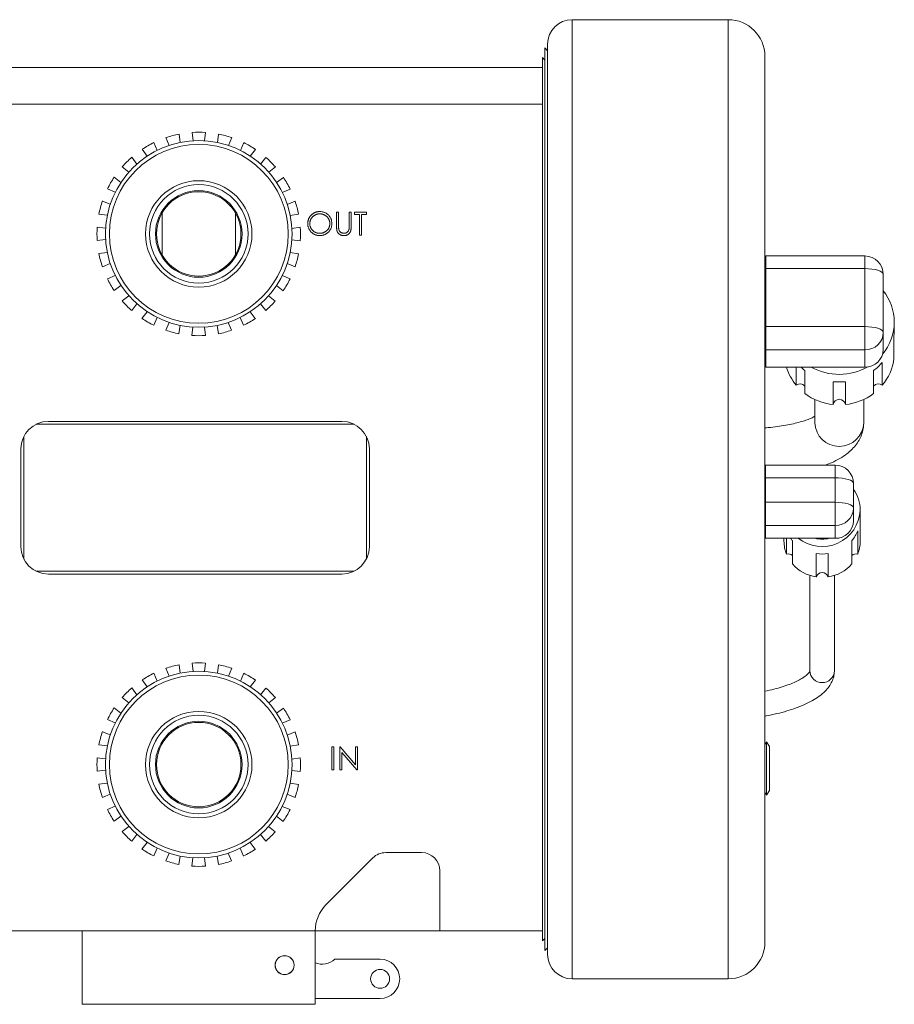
# Model space of a CAD drawing. Header units: inches. Extents: x 0.66 to 7.76, y 0.92 to 8.52.
# Tile 3 of 11: x 5.97 to 7.76, y 0.92 to 2.93. Entities that reach past the tile are written whole.
import ezdxf

# ---------------------------------------------------------------- set-up
doc = ezdxf.new("R2010")
doc.units = ezdxf.units.IN
doc.header["$MEASUREMENT"] = 0

msp = doc.modelspace()

# ---------------------------------------------------------------- linework, layer by layer
at = {"color": 7, "linetype": 'Continuous', "lineweight": 15}
for p, q in [((7.4226, 2.9303), (7.1036, 2.9303)), ((7.0536, 1.0203), (7.0536, 2.8803)), ((7.0536, 2.8669), (7.0478, 2.8727)), ((7.0478, 1.9503), (7.0478, 2.8727)), ((7.0478, 2.8477), (7.0428, 2.8527)), ((7.0428, 2.8323), (7.0428, 2.8527)), ((7.4976, 2.8553), (7.4976, 1.9503)), ((5.6384, 2.8323), (7.0428, 2.8323)), ((7.0428, 2.8323), (7.0428, 2.7573)), ((7.0428, 2.7573), (5.6384, 2.7573)), ((7.0428, 2.7573), (7.0428, 2.141)), ((6.3004, 2.6965), (6.3027, 2.6793)), ((6.3291, 2.6828), (6.3269, 2.7)), ((6.3546, 2.7), (6.3523, 2.6828)), ((6.3788, 2.6793), (6.3811, 2.6965)), ((6.249, 2.6792), (6.2556, 2.6631)), ((6.2803, 2.6733), (6.2736, 2.6894)), ((6.4079, 2.6893), (6.4012, 2.6732)), ((6.4258, 2.663), (6.4325, 2.679)), ((6.2355, 2.6516), (6.2249, 2.6654)), ((6.4565, 2.6651), (6.4459, 2.6514)), ((6.2038, 2.6491), (6.2143, 2.6353)), ((6.4671, 2.6351), (6.4776, 2.6489)), ((6.1979, 2.6189), (6.1841, 2.6295)), ((6.4972, 2.6293), (6.4835, 2.6187)), ((6.1679, 2.6084), (6.1816, 2.5978)), ((6.4997, 2.5975), (6.5135, 2.6081)), ((6.17, 2.5777), (6.154, 2.5844)), ((6.5273, 2.584), (6.5113, 2.5774)), ((6.1438, 2.5597), (6.1598, 2.5531)), ((6.5214, 2.5528), (6.5375, 2.5594)), ((6.2656, 2.5351), (6.2656, 2.4498)), ((6.4156, 2.4498), (6.4156, 2.5351)), ((6.6265, 2.5371), (6.6223, 2.5371)), ((6.6223, 2.5371), (6.6223, 2.5087)), ((6.6265, 2.509), (6.6265, 2.5371)), ((6.6523, 2.5371), (6.6481, 2.5371)), ((6.6481, 2.5371), (6.6481, 2.509)), ((6.6523, 2.5087), (6.6523, 2.5371)), ((6.6835, 2.5371), (6.6589, 2.5371)), ((6.6589, 2.5371), (6.6589, 2.5322)), ((6.6835, 2.5322), (6.6835, 2.5371)), ((6.1538, 2.5307), (6.1365, 2.5329)), ((6.5447, 2.5326), (6.5274, 2.5303)), ((6.6589, 2.5322), (6.6691, 2.5322)), ((6.6691, 2.5322), (6.6691, 2.4902)), ((6.6733, 2.4902), (6.6733, 2.5322)), ((6.6733, 2.5322), (6.6835, 2.5322)), ((6.133, 2.5065), (6.1503, 2.5042)), ((6.5309, 2.5039), (6.5481, 2.5061)), ((6.1502, 2.481), (6.133, 2.4788)), ((6.5481, 2.4784), (6.5309, 2.4807)), ((6.6691, 2.4902), (6.6733, 2.4902)), ((6.1365, 2.4523), (6.1537, 2.4546)), ((6.5274, 2.4542), (6.5446, 2.452)), ((7.702, 2.4474), (7.4996, 2.4474)), ((7.4996, 2.4216), (7.4996, 2.4474)), ((6.1597, 2.4321), (6.1436, 2.4255)), ((6.5374, 2.4252), (6.5213, 2.4318)), ((7.4996, 2.4216), (7.702, 2.4216)), ((7.4996, 2.303), (7.4996, 2.4216)), ((7.702, 2.303), (7.702, 2.4216)), ((6.1538, 2.4009), (6.1699, 2.4075)), ((6.5111, 2.4072), (6.5272, 2.4005)), ((7.4996, 2.4062), (7.4976, 2.4062)), ((7.7396, 2.4098), (7.7396, 2.2913)), ((6.1815, 2.3874), (6.1677, 2.3768)), ((6.5133, 2.3765), (6.4995, 2.3871)), ((6.1839, 2.3557), (6.1977, 2.3662)), ((6.4832, 2.366), (6.497, 2.3554)), ((6.2141, 2.3498), (6.2035, 2.336)), ((6.4774, 2.3358), (6.4668, 2.3496)), ((6.2246, 2.3198), (6.2352, 2.3335)), ((6.2553, 2.3219), (6.2486, 2.3059)), ((6.4321, 2.3057), (6.4255, 2.3218)), ((6.4456, 2.3333), (6.4562, 2.3196)), ((6.2733, 2.2956), (6.2799, 2.3117)), ((6.3024, 2.3057), (6.3001, 2.2884)), ((6.3265, 2.2849), (6.3288, 2.3021)), ((6.352, 2.3021), (6.3543, 2.2849)), ((6.3807, 2.2884), (6.3784, 2.3056)), ((6.4009, 2.3116), (6.4075, 2.2955)), ((7.4996, 2.2555), (7.4996, 2.303)), ((7.4996, 2.303), (7.702, 2.303)), ((7.702, 2.2555), (7.702, 2.303)), ((7.7621, 2.2967), (7.7621, 2.3124)), ((7.7396, 2.2913), (7.7396, 2.2561)), ((7.7614, 2.2849), (7.7614, 2.2381)), ((7.4976, 2.2722), (7.4996, 2.2722)), ((7.4996, 2.2555), (7.702, 2.2555)), ((7.4996, 2.2204), (7.4996, 2.2555)), ((7.702, 2.2204), (7.702, 2.2555)), ((7.4996, 2.2204), (7.702, 2.2204)), ((7.5617, 2.2204), (7.5617, 2.1831)), ((7.5793, 2.1664), (7.5793, 2.2133)), ((7.7198, 2.2133), (7.7198, 2.1664)), ((7.7374, 2.1831), (7.7374, 2.23)), ((7.6371, 2.1905), (7.6371, 2.1437)), ((7.662, 2.1437), (7.662, 2.1905)), ((7.5996, 2.1542), (7.5996, 2.1065)), ((7.6996, 2.1065), (7.6996, 2.1542)), ((7.0428, 1.7595), (7.0428, 2.141)), ((6.6584, 2.1034), (6.0079, 2.1034)), ((6.6332, 2.1094), (6.0332, 2.1094)), ((5.9832, 2.0786), (5.9832, 1.8281)), ((6.6832, 1.8281), (6.6832, 2.0786)), ((5.9772, 2.0534), (5.9772, 1.8534)), ((6.6892, 1.8534), (6.6892, 2.0534)), ((7.641, 2.02), (7.4986, 2.02)), ((7.4986, 1.9943), (7.4986, 2.02)), ((7.4986, 1.998), (7.4976, 1.9962)), ((7.4986, 1.9943), (7.641, 1.9943)), ((7.4986, 1.9442), (7.4986, 1.9943)), ((7.641, 1.9442), (7.641, 1.9943)), ((7.6786, 1.9824), (7.6786, 1.9323)), ((7.0478, 1.0279), (7.0478, 1.9503)), ((7.4976, 1.9503), (7.4976, 1.0453)), ((7.4986, 1.8967), (7.4986, 1.9442)), ((7.4986, 1.9442), (7.641, 1.9442)), ((7.641, 1.8967), (7.641, 1.9442)), ((7.6786, 1.9323), (7.6786, 1.9062)), ((7.6926, 1.8647), (7.6926, 1.9281)), ((7.4976, 1.9043), (7.4986, 1.9025)), ((7.4986, 1.8967), (7.641, 1.8967)), ((7.4986, 1.8705), (7.4986, 1.8967)), ((7.641, 1.8705), (7.641, 1.8967)), ((7.6874, 1.8382), (7.6874, 1.8857)), ((7.4986, 1.8705), (7.641, 1.8705)), ((7.5366, 1.8705), (7.5366, 1.8647)), ((7.5418, 1.8705), (7.5418, 1.8382)), ((7.5539, 1.8182), (7.5539, 1.8658)), ((7.6752, 1.8658), (7.6752, 1.8182)), ((7.6024, 1.8392), (7.6024, 1.7917)), ((7.6267, 1.7917), (7.6267, 1.8392)), ((6.0079, 1.8034), (6.6584, 1.8034)), ((6.0332, 1.7974), (6.6332, 1.7974)), ((7.5896, 1.7947), (7.5896, 1.5995)), ((7.6396, 1.5995), (7.6396, 1.7947)), ((7.0428, 1.7595), (7.0428, 1.0683)), ((6.3004, 1.6121), (6.3027, 1.5949)), ((6.3291, 1.5984), (6.3269, 1.6156)), ((6.3546, 1.6156), (6.3523, 1.5984)), ((6.3788, 1.5949), (6.3811, 1.6121)), ((6.249, 1.5948), (6.2556, 1.5787)), ((6.2803, 1.5889), (6.2736, 1.605)), ((6.4079, 1.6049), (6.4012, 1.5888)), ((6.4258, 1.5786), (6.4325, 1.5946)), ((6.2355, 1.5672), (6.2249, 1.581)), ((6.4565, 1.5807), (6.4459, 1.567)), ((6.2038, 1.5647), (6.2143, 1.5509)), ((6.4671, 1.5507), (6.4776, 1.5645)), ((6.1979, 1.5345), (6.1841, 1.5451)), ((6.4972, 1.5449), (6.4835, 1.5343)), ((6.1679, 1.524), (6.1816, 1.5134)), ((6.4997, 1.5131), (6.5135, 1.5237)), ((6.17, 1.4933), (6.154, 1.5)), ((6.5273, 1.4996), (6.5113, 1.493)), ((6.1438, 1.4753), (6.1598, 1.4687)), ((6.5214, 1.4684), (6.5375, 1.475)), ((7.4976, 1.4486), (7.5011, 1.4548)), ((7.5011, 1.3457), (7.5011, 1.4548)), ((7.5011, 1.4548), (7.5067, 1.4451)), ((6.1538, 1.4463), (6.1365, 1.4485)), ((6.5447, 1.4482), (6.5274, 1.4459)), ((6.6168, 1.4442), (6.6126, 1.4442)), ((6.6126, 1.4442), (6.6126, 1.3973)), ((6.6168, 1.3973), (6.6168, 1.4442)), ((6.6297, 1.4442), (6.6288, 1.4442)), ((6.6288, 1.4442), (6.6288, 1.3973)), ((6.6607, 1.4073), (6.6297, 1.4442)), ((6.633, 1.4328), (6.6639, 1.3973)), ((6.633, 1.3973), (6.633, 1.4328)), ((6.6649, 1.4442), (6.6607, 1.4442)), ((6.6607, 1.4442), (6.6607, 1.4073)), ((6.6649, 1.3973), (6.6649, 1.4442)), ((7.5067, 1.3554), (7.5067, 1.4451)), ((6.133, 1.4221), (6.1503, 1.4198)), ((6.5309, 1.4195), (6.5481, 1.4217)), ((6.1502, 1.3966), (6.133, 1.3944)), ((6.5481, 1.394), (6.5309, 1.3963)), ((6.6126, 1.3973), (6.6168, 1.3973)), ((6.6288, 1.3973), (6.633, 1.3973)), ((6.6639, 1.3973), (6.6649, 1.3973)), ((6.1365, 1.3679), (6.1537, 1.3702)), ((6.5274, 1.3698), (6.5446, 1.3676)), ((7.5011, 1.3457), (7.4976, 1.3519)), ((7.5067, 1.3554), (7.5011, 1.3457)), ((6.1597, 1.3477), (6.1436, 1.3411)), ((6.5374, 1.3408), (6.5213, 1.3474)), ((6.1538, 1.3165), (6.1699, 1.3231)), ((6.5111, 1.3228), (6.5272, 1.3161)), ((6.1815, 1.303), (6.1677, 1.2924)), ((6.5133, 1.2921), (6.4995, 1.3027)), ((6.1839, 1.2713), (6.1977, 1.2818)), ((6.4832, 1.2816), (6.497, 1.271)), ((6.2141, 1.2654), (6.2035, 1.2516)), ((6.2246, 1.2354), (6.2352, 1.2491)), ((6.4456, 1.2489), (6.4562, 1.2352)), ((6.4774, 1.2514), (6.4668, 1.2652)), ((6.2553, 1.2375), (6.2486, 1.2215)), ((6.4321, 1.2213), (6.4255, 1.2374)), ((6.7961, 1.2283), (6.7228, 1.2283)), ((6.2733, 1.2112), (6.2799, 1.2273)), ((6.3024, 1.2213), (6.3001, 1.204)), ((6.3265, 1.2005), (6.3288, 1.2177)), ((6.352, 1.2177), (6.3543, 1.2005)), ((6.3807, 1.204), (6.3784, 1.2212)), ((6.4009, 1.2272), (6.4075, 1.2111)), ((6.6963, 1.2173), (6.6005, 1.1215)), ((6.8336, 1.0683), (6.8336, 1.1908)), ((5.6384, 1.0683), (6.1026, 1.0683)), ((6.1026, 1.0683), (6.5786, 1.0683)), ((6.1026, 0.9183), (6.1026, 1.0683)), ((6.5786, 1.0685), (6.5786, 1.0683)), ((6.5786, 0.9183), (6.5786, 1.0683)), ((6.5786, 1.0683), (6.8336, 1.0683)), ((6.8336, 1.0683), (7.0428, 1.0683)), ((7.0428, 1.0479), (7.0428, 1.0683)), ((7.0428, 1.0479), (7.0478, 1.0529)), ((7.0478, 1.0279), (7.0536, 1.0337)), ((6.7112, 1.0103), (6.6186, 1.0103)), ((7.1036, 0.9703), (7.4226, 0.9703)), ((6.5786, 0.9303), (6.7112, 0.9303)), ((6.1026, 0.9183), (6.5786, 0.9183))]:
    msp.add_line(p, q, dxfattribs=at)
at = {"color": 8, "linetype": 'Continuous', "lineweight": 15}
for p, q in [((7.1036, 2.9303), (7.1036, 0.9703)), ((7.4226, 1.9503), (7.4226, 2.9303)), ((7.702, 2.4216), (7.702, 2.4474)), ((7.641, 1.9943), (7.641, 2.02)), ((7.4226, 0.9703), (7.4226, 1.9503))]:
    msp.add_line(p, q, dxfattribs=at)
at = {"color": 7, "linetype": 'Continuous', "lineweight": 15, "flags": 128}
for points in [[(7.702, 2.4216), (7.7093, 2.4213), (7.7163, 2.4207), (7.7228, 2.4196), (7.7285, 2.4181), (7.7332, 2.4163), (7.7367, 2.4143), (7.7388, 2.4121), (7.7396, 2.4098)], [(7.702, 2.303), (7.7093, 2.3028), (7.7163, 2.3021), (7.7228, 2.301), (7.7285, 2.2996), (7.7332, 2.2978), (7.7367, 2.2957), (7.7388, 2.2935), (7.7396, 2.2913)], [(7.641, 1.9943), (7.6483, 1.9941), (7.6553, 1.9934), (7.6618, 1.9923), (7.6675, 1.9908), (7.6722, 1.989), (7.6757, 1.987), (7.6778, 1.9847), (7.6786, 1.9824)], [(7.641, 1.9442), (7.6483, 1.944), (7.6553, 1.9433), (7.6618, 1.9422), (7.6675, 1.9407), (7.6722, 1.9389), (7.6757, 1.9369), (7.6778, 1.9346), (7.6786, 1.9323)]]:
    msp.add_lwpolyline(points, dxfattribs=at)
at = {"color": 7, "linetype": 'Continuous', "lineweight": 15}
for centre, radius in [((6.3406, 2.4925), 0.1907), ((6.3406, 2.4925), 0.1827), ((6.3406, 2.4925), 0.1087), ((6.3406, 2.4925), 0.1007), ((6.3406, 2.4925), 0.0885), ((6.3406, 2.4925), 0.0863), ((6.3406, 1.4081), 0.1907), ((6.3406, 1.4081), 0.1827), ((6.3406, 1.4081), 0.1087), ((6.3406, 1.4081), 0.1007), ((6.3406, 1.4081), 0.0885), ((6.3406, 1.4081), 0.0863), ((6.5161, 0.9983), 0.0195), ((6.5161, 0.9983), 0.0193), ((6.7112, 0.9703), 0.0193)]:
    msp.add_circle(centre, radius, dxfattribs=at)
for centre, radius, start, end in [((7.1036, 2.8803), 0.05, 90, 180), ((7.4226, 2.8553), 0.075, 0, 90), ((6.3406, 2.4925), 0.208, 101.1236, 108.773), ((6.3406, 2.4925), 0.208, 86.1236, 93.773), ((6.3406, 2.4925), 0.208, 71.1236, 78.773), ((6.3406, 2.4925), 0.208, 116.1236, 123.773), ((6.3406, 2.4925), 0.208, 56.1236, 63.773), ((6.3406, 2.4925), 0.208, 131.1236, 138.773), ((6.3406, 2.4925), 0.208, 41.1236, 48.773), ((6.3406, 2.4925), 0.208, 146.1236, 153.773), ((6.3406, 2.4925), 0.208, 26.1236, 33.773), ((6.3406, 2.4925), 0.208, 161.1236, 168.773), ((6.3406, 2.4925), 0.208, 11.1236, 18.773), ((6.3406, 2.4925), 0.208, 176.1236, 183.773), ((6.3406, 2.4925), 0.208, 356.1236, 3.773), ((6.3406, 2.4925), 0.208, 191.1236, 198.773), ((6.3406, 2.4925), 0.208, 341.1236, 348.773), ((7.702, 2.4098), 0.0376, 0, 90), ((6.3406, 2.4925), 0.208, 206.1236, 213.773), ((6.3406, 2.4925), 0.208, 326.1236, 333.773), ((7.6584, 2.312), 0.1036, 0.1926, 38.4781), ((6.3406, 2.4925), 0.208, 221.1236, 228.773), ((6.3406, 2.4925), 0.208, 311.1236, 318.773), ((6.3406, 2.4925), 0.208, 236.1236, 243.773), ((6.3406, 2.4925), 0.208, 296.1236, 303.773), ((6.3406, 2.4925), 0.208, 251.1236, 258.773), ((6.3406, 2.4925), 0.208, 281.1236, 288.773), ((7.6582, 2.3128), 0.1039, 320.3519, 359.7626), ((7.6605, 2.2967), 0.1016, 353.3173, 359.9987), ((6.3406, 2.4925), 0.208, 266.1236, 273.773), ((7.7029, 2.2922), 0.0367, 268.568, 358.4928), ((7.7029, 2.2571), 0.0367, 268.5681, 358.4927), ((7.658, 2.2505), 0.1041, 319.718, 353.165), ((7.6419, 2.2509), 0.105, 196.8903, 220.1999), ((7.6463, 2.3016), 0.1109, 227.0465, 232.7834), ((7.6496, 2.3229), 0.1174, 240.7645, 299.643), ((7.6534, 2.3008), 0.1099, 307.1886, 319.8722), ((7.5696, 2.173), 0.0129, 41.5128, 128.1026), ((7.6496, 2.3083), 0.1184, 263.9667, 276.0333), ((7.7295, 2.173), 0.0129, 51.9755, 138.409), ((7.649, 2.2588), 0.1157, 232.9455, 264.0961), ((7.6496, 2.142), 0.0126, 7.881, 172.119), ((7.6501, 2.2588), 0.1157, 275.9038, 307.0546), ((6.0332, 2.0534), 0.056, 90, 180), ((6.6332, 2.0534), 0.056, 360, 90), ((7.641, 1.9824), 0.0376, 0, 90), ((7.621, 1.9279), 0.0716, 0.1871, 36.4488), ((7.6419, 1.9333), 0.0367, 268.5239, 358.4434), ((7.6143, 1.9319), 0.0783, 231.5439, 357.2587), ((7.6419, 1.9072), 0.0367, 268.5239, 358.4434), ((7.6196, 1.9133), 0.0731, 319.4814, 337.8573), ((6.0332, 1.8534), 0.056, 180, 270), ((6.6332, 1.8534), 0.056, 270, 360), ((7.6072, 1.8648), 0.0706, 180.0326, 202.1252), ((7.6106, 1.9141), 0.0745, 215.785, 220.4519), ((7.6146, 1.9346), 0.0658, 257.0053, 282.9947), ((7.6146, 1.9346), 0.0658, 257.0062, 282.9938), ((7.6219, 1.8648), 0.0706, 337.874, 359.9681), ((7.5453, 1.8257), 0.0129, 48.2047, 105.8394), ((7.6146, 1.9205), 0.0822, 261.5006, 278.4994), ((7.6838, 1.8257), 0.0129, 74.1582, 131.798), ((7.6137, 1.8698), 0.079, 220.8065, 261.7856), ((7.6154, 1.8698), 0.079, 278.2144, 319.1935), ((7.6146, 1.7881), 0.0126, 16.1768, 163.8232), ((6.3406, 1.4081), 0.208, 101.1236, 108.773), ((6.3406, 1.4081), 0.208, 86.1236, 93.773), ((6.3406, 1.4081), 0.208, 71.1236, 78.773), ((6.3406, 1.4081), 0.208, 116.1236, 123.773), ((6.3406, 1.4081), 0.208, 56.1236, 63.773), ((6.3406, 1.4081), 0.208, 131.1236, 138.773), ((6.3406, 1.4081), 0.208, 41.1236, 48.773), ((6.3406, 1.4081), 0.208, 146.1236, 153.773), ((6.3406, 1.4081), 0.208, 26.1236, 33.773), ((6.3406, 1.4081), 0.208, 161.1236, 168.773), ((6.3406, 1.4081), 0.208, 11.1236, 18.773), ((6.3406, 1.4081), 0.208, 176.1236, 183.773), ((6.3406, 1.4081), 0.208, 356.1236, 3.773), ((6.3406, 1.4081), 0.208, 191.1236, 198.773), ((6.3406, 1.4081), 0.208, 341.1236, 348.773), ((6.3406, 1.4081), 0.208, 206.1236, 213.773), ((6.3406, 1.4081), 0.208, 326.1236, 333.773), ((6.3406, 1.4081), 0.208, 221.1236, 228.773), ((6.3406, 1.4081), 0.208, 311.1236, 318.773), ((6.3406, 1.4081), 0.208, 236.1236, 243.773), ((6.3406, 1.4081), 0.208, 296.1236, 303.773), ((6.7228, 1.1908), 0.0375, 90, 135), ((6.7961, 1.1908), 0.0375, 0, 90), ((6.3406, 1.4081), 0.208, 251.1236, 258.773), ((6.3406, 1.4081), 0.208, 281.1236, 288.773), ((6.3406, 1.4081), 0.208, 266.1236, 273.773), ((6.6536, 1.0685), 0.075, 135, 180), ((7.4226, 1.0453), 0.075, 270, 0), ((6.5931, 1.0378), 0.0375, 247.1263, 312.8334), ((6.7112, 0.9703), 0.04, 270, 90), ((7.1036, 1.0203), 0.05, 180, 270)]:
    msp.add_arc(centre, radius, start, end, dxfattribs=at)
at = {"color": 8, "linetype": 'Continuous', "lineweight": 15}
for centre, radius, start, end in [((7.6496, 2.1083), 0.05, 182.0938, 357.9062), ((7.6138, 1.6), 0.0243, 181.2621, 271.7705), ((7.6152, 1.6001), 0.0244, 268.4784, 358.4893)]:
    msp.add_arc(centre, radius, start, end, dxfattribs=at)
at = {"color": 7, "linetype": 'Continuous', "lineweight": 15}
for points, knots in [([(6.5877, 2.5383), (6.5866, 2.5383), (6.585, 2.5382), (6.5829, 2.5378), (6.5814, 2.5375), (6.5799, 2.537), (6.5784, 2.5364), (6.5769, 2.5358), (6.5755, 2.535), (6.5741, 2.5342), (6.5728, 2.5332), (6.5716, 2.5322), (6.5705, 2.5311), (6.5694, 2.5299), (6.5684, 2.5287), (6.5674, 2.5274), (6.5666, 2.526), (6.5658, 2.5245), (6.5652, 2.523), (6.5646, 2.5215), (6.5642, 2.5199), (6.5638, 2.5183), (6.5635, 2.5162), (6.5633, 2.5145), (6.5634, 2.5134)], [0, 0, 0, 0, 0.083453, 0.124502, 0.165114, 0.205951, 0.246961, 0.288008, 0.329916, 0.371661, 0.413015, 0.454025, 0.494874, 0.535911, 0.57718, 0.618985, 0.661557, 0.703994, 0.746247, 0.788082, 0.829848, 0.87188, 0.914127, 1, 1, 1, 1]), ([(6.6126, 2.5136), (6.6126, 2.5153), (6.6124, 2.5178), (6.6117, 2.521), (6.6109, 2.5232), (6.6099, 2.5254), (6.6086, 2.5274), (6.6072, 2.5294), (6.6055, 2.5312), (6.6037, 2.5328), (6.6017, 2.5343), (6.5996, 2.5355), (6.5975, 2.5365), (6.5952, 2.5373), (6.5919, 2.5381), (6.5894, 2.5382), (6.5877, 2.5383)], [0, 0, 0, 0, 0.12839, 0.18983, 0.250655, 0.310909, 0.371769, 0.433475, 0.497029, 0.560599, 0.622738, 0.683886, 0.745011, 0.806587, 0.869251, 1, 1, 1, 1]), ([(6.5879, 2.5334), (6.587, 2.5335), (6.5857, 2.5334), (6.584, 2.5331), (6.5827, 2.5328), (6.5814, 2.5324), (6.5802, 2.532), (6.5789, 2.5314), (6.5777, 2.5308), (6.5766, 2.5301), (6.5755, 2.5293), (6.5744, 2.5285), (6.5735, 2.5276), (6.5726, 2.5267), (6.5717, 2.5257), (6.5709, 2.5247), (6.5702, 2.5236), (6.5696, 2.5224), (6.5691, 2.5212), (6.5686, 2.52), (6.5682, 2.5187), (6.5679, 2.5175), (6.5677, 2.5157), (6.5675, 2.5143), (6.5676, 2.5134)], [0, 0, 0, 0, 0.083645, 0.124984, 0.166247, 0.207702, 0.249631, 0.291742, 0.334743, 0.37746, 0.419556, 0.461044, 0.502096, 0.542891, 0.583801, 0.624864, 0.666225, 0.707399, 0.748557, 0.789655, 0.83074, 0.87207, 0.913993, 1, 1, 1, 1]), ([(6.6084, 2.5136), (6.6084, 2.5145), (6.6083, 2.5159), (6.6081, 2.5176), (6.6078, 2.5189), (6.6074, 2.5201), (6.6069, 2.5213), (6.6064, 2.5225), (6.6058, 2.5236), (6.6051, 2.5247), (6.6043, 2.5258), (6.6034, 2.5267), (6.6025, 2.5277), (6.6016, 2.5285), (6.6005, 2.5293), (6.5994, 2.5301), (6.5982, 2.5308), (6.597, 2.5314), (6.5958, 2.5319), (6.5945, 2.5324), (6.5932, 2.5328), (6.5919, 2.5331), (6.5901, 2.5334), (6.5888, 2.5335), (6.5879, 2.5334)], [0, 0, 0, 0, 0.08513, 0.126473, 0.167453, 0.207976, 0.248249, 0.28875, 0.32967, 0.370537, 0.411129, 0.451819, 0.492406, 0.533486, 0.575263, 0.617441, 0.660672, 0.70394, 0.746868, 0.789079, 0.831104, 0.873238, 0.915166, 1, 1, 1, 1]), ([(6.5634, 2.5134), (6.5634, 2.5118), (6.5636, 2.5093), (6.5643, 2.5062), (6.5651, 2.504), (6.5661, 2.5019), (6.5674, 2.4998), (6.5688, 2.4979), (6.5705, 2.4961), (6.5723, 2.4944), (6.5743, 2.493), (6.5763, 2.4917), (6.5785, 2.4907), (6.5807, 2.4899), (6.5839, 2.4892), (6.5864, 2.489), (6.5881, 2.489)], [0, 0, 0, 0, 0.12685, 0.187996, 0.248548, 0.309, 0.370295, 0.432507, 0.496733, 0.560974, 0.62372, 0.68543, 0.746541, 0.807928, 0.870253, 1, 1, 1, 1]), ([(6.5676, 2.5134), (6.5676, 2.5121), (6.5677, 2.5101), (6.5684, 2.5076), (6.569, 2.5058), (6.5699, 2.5041), (6.5709, 2.5025), (6.5721, 2.5009), (6.5735, 2.4995), (6.575, 2.4981), (6.5766, 2.497), (6.5783, 2.496), (6.5801, 2.4952), (6.5819, 2.4945), (6.5845, 2.494), (6.5865, 2.4938), (6.5879, 2.4938)], [0, 0, 0, 0, 0.126899, 0.187747, 0.24815, 0.308586, 0.369583, 0.431827, 0.49618, 0.560668, 0.623504, 0.68526, 0.746537, 0.808327, 0.870486, 1, 1, 1, 1]), ([(6.5879, 2.4938), (6.5888, 2.4938), (6.5902, 2.4939), (6.592, 2.4941), (6.5933, 2.4944), (6.5946, 2.4948), (6.5959, 2.4952), (6.5971, 2.4958), (6.5983, 2.4964), (6.5995, 2.4971), (6.6006, 2.4978), (6.6016, 2.4986), (6.6026, 2.4995), (6.6035, 2.5004), (6.6043, 2.5014), (6.6051, 2.5024), (6.6058, 2.5035), (6.6064, 2.5047), (6.6069, 2.5059), (6.6074, 2.5071), (6.6078, 2.5083), (6.6081, 2.5096), (6.6083, 2.5114), (6.6084, 2.5127), (6.6084, 2.5136)], [0, 0, 0, 0, 0.086538, 0.129177, 0.171436, 0.213416, 0.255266, 0.297369, 0.339941, 0.382347, 0.423953, 0.464871, 0.505572, 0.546003, 0.586568, 0.627065, 0.668271, 0.709549, 0.750428, 0.791096, 0.832027, 0.873136, 0.914611, 1, 1, 1, 1]), ([(6.5881, 2.489), (6.5897, 2.489), (6.5922, 2.4892), (6.5953, 2.4899), (6.5976, 2.4907), (6.5997, 2.4917), (6.6018, 2.493), (6.6037, 2.4945), (6.6055, 2.4961), (6.6072, 2.498), (6.6086, 2.4999), (6.6099, 2.5019), (6.6109, 2.5041), (6.6117, 2.5063), (6.6124, 2.5095), (6.6126, 2.512), (6.6126, 2.5136)], [0, 0, 0, 0, 0.128329, 0.189845, 0.250754, 0.311545, 0.372864, 0.435313, 0.499433, 0.563569, 0.626211, 0.687612, 0.748622, 0.80968, 0.871431, 1, 1, 1, 1]), ([(6.6223, 2.5087), (6.6222, 2.5076), (6.6223, 2.5061), (6.6224, 2.5041), (6.6224, 2.5028), (6.6226, 2.5016), (6.6227, 2.5003), (6.6229, 2.4994), (6.6231, 2.4989)], [0, 0, 0, 0, 0.331635, 0.476313, 0.60789, 0.725665, 0.830535, 1, 1, 1, 1]), ([(6.6231, 2.4989), (6.6233, 2.4981), (6.6237, 2.4971), (6.6244, 2.4958), (6.625, 2.4948), (6.6257, 2.4939), (6.6265, 2.4931), (6.6274, 2.4924), (6.6283, 2.4917), (6.6293, 2.491), (6.6304, 2.4905), (6.6315, 2.49), (6.6326, 2.4896), (6.6338, 2.4894), (6.6355, 2.489), (6.6369, 2.489), (6.6377, 2.489)], [0, 0, 0, 0, 0.119896, 0.178913, 0.237002, 0.295709, 0.355105, 0.415284, 0.47703, 0.539392, 0.601924, 0.664582, 0.728627, 0.793683, 0.860356, 1, 1, 1, 1]), ([(6.6266, 2.5027), (6.6266, 2.503), (6.6266, 2.5035), (6.6265, 2.5042), (6.6265, 2.505), (6.6265, 2.5058), (6.6265, 2.5071), (6.6265, 2.5082), (6.6265, 2.509)], [0, 0, 0, 0, 0.137626, 0.234023, 0.349962, 0.483901, 0.637395, 1, 1, 1, 1]), ([(6.6375, 2.4938), (6.6366, 2.4938), (6.6352, 2.4939), (6.6335, 2.4945), (6.6322, 2.495), (6.631, 2.4957), (6.6299, 2.4964), (6.629, 2.4972), (6.6282, 2.4981), (6.6277, 2.4991), (6.627, 2.5006), (6.6268, 2.5019), (6.6266, 2.5027)], [0, 0, 0, 0, 0.173832, 0.263125, 0.355661, 0.446096, 0.529932, 0.608116, 0.681865, 0.755567, 0.832234, 1, 1, 1, 1]), ([(6.6476, 2.5017), (6.6474, 2.5009), (6.647, 2.4998), (6.6462, 2.4984), (6.6455, 2.4975), (6.6448, 2.4967), (6.6439, 2.4959), (6.643, 2.4953), (6.642, 2.4947), (6.6409, 2.4943), (6.6394, 2.4939), (6.6383, 2.4938), (6.6375, 2.4938)], [0, 0, 0, 0, 0.176207, 0.260678, 0.342217, 0.422849, 0.503634, 0.58472, 0.668472, 0.752238, 0.834697, 1, 1, 1, 1]), ([(6.6377, 2.489), (6.6386, 2.489), (6.6398, 2.4891), (6.6413, 2.4894), (6.6424, 2.4897), (6.6435, 2.4901), (6.6445, 2.4906), (6.6455, 2.4912), (6.6464, 2.4918), (6.6472, 2.4926), (6.648, 2.4933), (6.6487, 2.4941), (6.6493, 2.495), (6.6499, 2.4958), (6.6504, 2.4967), (6.6508, 2.4976), (6.6511, 2.4986), (6.6514, 2.4996), (6.6516, 2.5007), (6.6518, 2.5019), (6.652, 2.5031), (6.6521, 2.5044), (6.6523, 2.5063), (6.6523, 2.5077), (6.6523, 2.5087)], [0, 0, 0, 0, 0.087786, 0.129629, 0.170539, 0.210912, 0.251398, 0.291567, 0.332021, 0.372355, 0.411619, 0.449515, 0.487208, 0.523705, 0.559991, 0.596142, 0.632114, 0.669511, 0.709517, 0.751508, 0.796008, 0.843022, 0.892941, 1, 1, 1, 1]), ([(6.6481, 2.509), (6.6481, 2.5081), (6.6481, 2.5069), (6.648, 2.5054), (6.648, 2.5044), (6.6479, 2.5036), (6.6478, 2.5027), (6.6477, 2.5021), (6.6476, 2.5017)], [0, 0, 0, 0, 0.344436, 0.493598, 0.626189, 0.742198, 0.844379, 1, 1, 1, 1]), ([(7.5996, 2.1196), (7.5989, 2.1193), (7.5967, 2.118), (7.5907, 2.1153), (7.5815, 2.1117), (7.5698, 2.1081), (7.5561, 2.1046), (7.5403, 2.1014), (7.5229, 2.0987), (7.5085, 2.0969), (7.4998, 2.0963), (7.4976, 2.0961)], [0, 0, 0, 0, 0.047754, 0.161695, 0.282187, 0.408514, 0.539666, 0.674604, 0.812403, 0.95229, 1, 1, 1, 1]), ([(7.621, 2.02), (7.6253, 2.0216), (7.6361, 2.0257), (7.6506, 2.0332), (7.6646, 2.0424), (7.6758, 2.0521), (7.6848, 2.0624), (7.6917, 2.0734), (7.6965, 2.0851), (7.6992, 2.0963), (7.6994, 2.1035), (7.6996, 2.1065)], [0, 0, 0, 0, 0.105033, 0.261313, 0.401605, 0.525377, 0.636219, 0.738798, 0.836444, 0.931523, 1, 1, 1, 1]), ([(7.5896, 1.5995), (7.5896, 1.5995), (7.5896, 1.5995), (7.5894, 1.5988), (7.5881, 1.5963), (7.5847, 1.5925), (7.5789, 1.5878), (7.5709, 1.5826), (7.5605, 1.5773), (7.5479, 1.572), (7.5331, 1.5669), (7.5164, 1.5621), (7.5039, 1.5593), (7.4976, 1.5579)], [0, 0, 0, 0, 0.0531637, 0.1470751, 0.235468, 0.3294343, 0.4206171, 0.5124139, 0.6061819, 0.7021249, 0.7999907, 0.899412, 1, 1, 1, 1]), ([(7.4976, 1.507), (7.4985, 1.5071), (7.507, 1.5086), (7.5222, 1.5121), (7.5428, 1.5175), (7.5617, 1.5238), (7.5792, 1.5308), (7.595, 1.5387), (7.609, 1.5476), (7.6203, 1.5571), (7.6289, 1.5671), (7.6348, 1.5771), (7.6385, 1.5875), (7.6395, 1.5951), (7.6396, 1.5991), (7.6396, 1.5995)], [0, 0, 0, 0, 0.010987, 0.105078, 0.199751, 0.295223, 0.39179, 0.489816, 0.589616, 0.690795, 0.774355, 0.850721, 0.922295, 0.991659, 1, 1, 1, 1])]:
    msp.add_open_spline(points, degree=3, knots=knots, dxfattribs=at)

doc.saveas('drawing.dxf')
